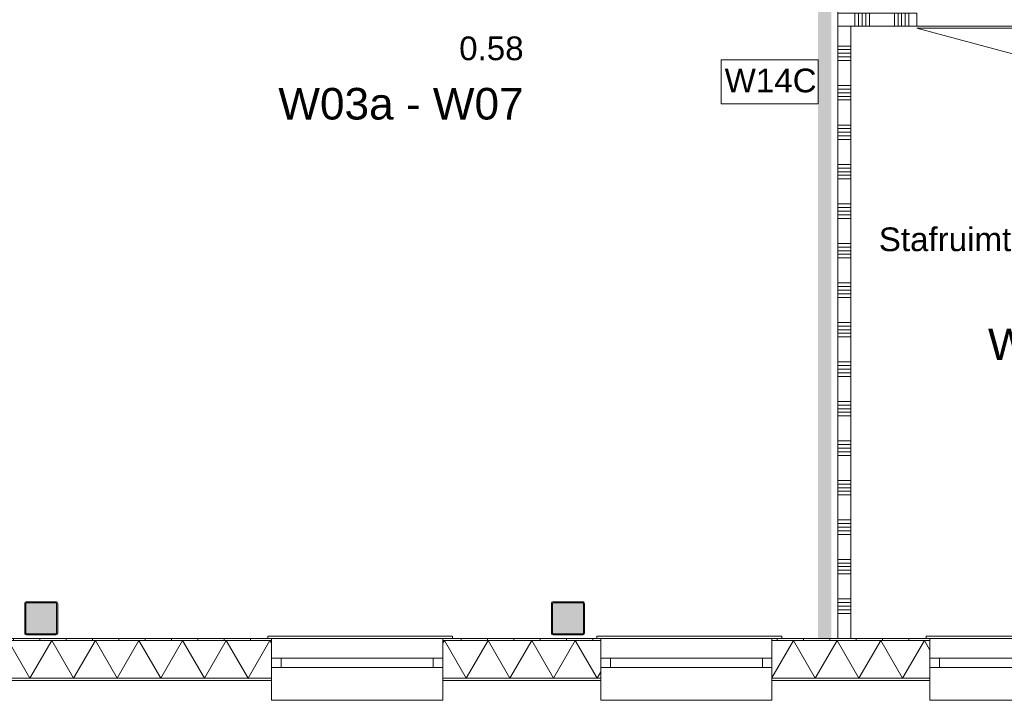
# Model space of a CAD drawing. Header units: millimetres. Extents: x -850 to 154668, y -80411 to 71019.
# Tile 222 of 236: x 81447 to 88925, y -470 to 4700. Entities that reach past the tile are written whole.
import ezdxf
from ezdxf.enums import TextEntityAlignment as Align

# ---------------------------------------------------------------- set-up
doc = ezdxf.new("R2010")
doc.units = ezdxf.units.MM
doc.header["$MEASUREMENT"] = 0
for name, color, linetype in [('New_21 Buitenwanden', 7, 'Continuous'), ('New_21 Buitenwanden Doorsnede-arcering', 7, 'Continuous'), ('New_21 Buitenwanden Laagscheidingslijnen', 7, 'Continuous'), ('New_21 Buitenwanden Ramen', 7, 'Continuous'), ('New_22 NC Binnenwanden', 7, 'Continuous'), ('New_22 NC Binnenwanden Deuren', 7, 'Continuous'), ('New_22 NC Binnenwanden Doorsnede-arcering', 7, 'Continuous'), ('New_22 NC Binnenwanden Laagscheidingslijnen', 7, 'Continuous'), ('New_23 Vloeren', 7, 'Continuous'), ('New_Info Wandafwerking aanduiding', 7, 'Continuous'), ('New_Info Wandafwerking aanduiding Doorsnede-arcering', 7, 'Continuous'), ('New_Z Ruimtefuncties', 7, 'Continuous'), ('New_Z Ruimtefuncties Zone omranding', 7, 'Continuous'), ('New_Z Ruimtefuncties Zone tekst', 7, 'Continuous'), ('S-COLS-____-OTLN.RVT S', 7, 'Continuous'), ('S-COLS-____-OTLN.RVT S 2D arcering', 7, 'Continuous')]:
    doc.layers.add(name, color=color, linetype=linetype)
doc.styles.add('GENERATED_STYLE_1', font='arial.ttf')
doc.styles.add('GENERATED_STYLE_2', font='arial.ttf')
pattern_1 = [(90, (0, 0), (-200, 0), [])]

# ---------------------------------------------------------------- blocks, each defined once
blk = doc.blocks.new('Slab_1_1', base_point=(0, 17060))
at = {"layer": 'New_23 Vloeren', "color": 7, "linetype": 'Continuous', "lineweight": 0, "flags": 128}
blk.add_lwpolyline([(0, 17060), (25600, 17060), (25600, 17539.8), (30060, 17539.8), (30060, 0), (44257.3, 0), (99110, 0), (99110, 26125), (78570.2, 26125), (78570.2, 30220), (61804.1, 30220), (61804.1, 33195.8), (50070.2, 33195.8), (50070.2, 36555.1), (42600, 36555.1), (42600, 38994.9), (31200.9, 38994.9), (31200.9, 49880), (25600, 49880), (25600, 70460), (0, 70460)], close=True, dxfattribs=at)
blk = doc.blocks.new('*X806')
at = {"layer": 'New_21 Buitenwanden Doorsnede-arcering', "linetype": 'Continuous', "lineweight": 0, "true_color": 0xe9ebeb}
for points in [[(79310, -302.1), (79310, -302.2), (79350, -302.2), (79350, -302.1)], [(79650, -302.1), (79500, -302.1), (79500, -302.2), (79650, -302.2)], [(79950, -302.1), (79800, -302.1), (79800, -302.2), (79950, -302.2)], [(80250, -302.1), (80100, -302.1), (80100, -302.2), (80250, -302.2)], [(80550, -302.1), (80400, -302.1), (80400, -302.2), (80550, -302.2)], [(80850, -302.1), (80700, -302.1), (80700, -302.2), (80850, -302.2)], [(81150, -302.1), (81000, -302.1), (81000, -302.2), (81150, -302.2)], [(81450, -302.1), (81300, -302.1), (81300, -302.2), (81450, -302.2)], [(81750, -302.1), (81600, -302.1), (81600, -302.2), (81750, -302.2)], [(82050, -302.1), (81900, -302.1), (81900, -302.2), (82050, -302.2)], [(82350, -302.1), (82200, -302.1), (82200, -302.2), (82350, -302.2)], [(82650, -302.1), (82500, -302.1), (82500, -302.2), (82650, -302.2)], [(82950, -302.1), (82800, -302.1), (82800, -302.2), (82950, -302.2)], [(83250, -302.1), (83100, -302.1), (83100, -302.2), (83250, -302.2)]]:
    blk.add_hatch(color=254, dxfattribs=at).paths.add_polyline_path(points)
blk = doc.blocks.new('*X807')
at = {"layer": 'New_21 Buitenwanden Doorsnede-arcering', "linetype": 'Continuous', "lineweight": 0, "true_color": 0xe9ebeb}
for points in [[(84750, -302.1), (84660.1, -302.1), (84660.1, -302.2), (84750, -302.2)], [(85050, -302.1), (84900, -302.1), (84900, -302.2), (85050, -302.2)], [(85350, -302.1), (85200, -302.1), (85200, -302.2), (85350, -302.2)], [(85650, -302.1), (85500, -302.1), (85500, -302.2), (85650, -302.2)], [(85860.1, -302.1), (85800, -302.1), (85800, -302.2), (85860.1, -302.2)]]:
    blk.add_hatch(color=254, dxfattribs=at).paths.add_polyline_path(points)
blk = doc.blocks.new('*X808')
at = {"layer": 'New_21 Buitenwanden Doorsnede-arcering', "linetype": 'Continuous', "lineweight": 0, "true_color": 0xe9ebeb}
for points in [[(87450, -302.1), (87300, -302.1), (87300, -302.2), (87450, -302.2)], [(87750, -302.1), (87600, -302.1), (87600, -302.2), (87750, -302.2)], [(88050, -302.1), (87900, -302.1), (87900, -302.2), (88050, -302.2)], [(88350, -302.1), (88200, -302.1), (88200, -302.2), (88350, -302.2)]]:
    blk.add_hatch(color=254, dxfattribs=at).paths.add_polyline_path(points)
blk = doc.blocks.new('*X812')
at = {"layer": 'New_21 Buitenwanden Doorsnede-arcering', "linetype": 'Continuous', "lineweight": 0, "true_color": 0xe9ebeb}
for points in [[(79350, -15), (79310, -15), (79310, -15.1), (79350, -15.1)], [(79650, -15), (79500, -15), (79500, -15.1), (79650, -15.1)], [(79950, -15), (79800, -15), (79800, -15.1), (79950, -15.1)], [(80250, -15), (80100, -15), (80100, -15.1), (80250, -15.1)], [(80550, -15), (80400, -15), (80400, -15.1), (80550, -15.1)], [(80850, -15), (80700, -15), (80700, -15.1), (80850, -15.1)], [(81150, -15), (81000, -15), (81000, -15.1), (81150, -15.1)], [(81450, -15), (81300, -15), (81300, -15.1), (81450, -15.1)], [(81750, -15), (81600, -15), (81600, -15.1), (81750, -15.1)], [(82050, -15), (81900, -15), (81900, -15.1), (82050, -15.1)], [(82350, -15), (82200, -15), (82200, -15.1), (82350, -15.1)], [(82650, -15), (82500, -15), (82500, -15.1), (82650, -15.1)], [(82950, -15), (82800, -15), (82800, -15.1), (82950, -15.1)], [(83250, -15), (83100, -15), (83100, -15.1), (83250, -15.1)]]:
    blk.add_hatch(color=254, dxfattribs=at).paths.add_polyline_path(points)
blk = doc.blocks.new('*X813')
at = {"layer": 'New_21 Buitenwanden Doorsnede-arcering', "linetype": 'Continuous', "lineweight": 0, "true_color": 0xe9ebeb}
for points in [[(84750, -15), (84660.1, -15), (84660.1, -15.1), (84750, -15.1)], [(84900, -15.1), (85050, -15.1), (85050, -15), (84900, -15)], [(85200, -15.1), (85350, -15.1), (85350, -15), (85200, -15)], [(85500, -15.1), (85650, -15.1), (85650, -15), (85500, -15)], [(85800, -15), (85800, -15.1), (85860.1, -15.1), (85860.1, -15)]]:
    blk.add_hatch(color=254, dxfattribs=at).paths.add_polyline_path(points)
blk = doc.blocks.new('*X814')
at = {"layer": 'New_21 Buitenwanden Doorsnede-arcering', "linetype": 'Continuous', "lineweight": 0, "true_color": 0xe9ebeb}
for points in [[(87450, -15), (87300, -15), (87300, -15.1), (87450, -15.1)], [(87750, -15), (87600, -15), (87600, -15.1), (87750, -15.1)], [(88050, -15), (87900, -15), (87900, -15.1), (88050, -15.1)], [(88350, -15), (88200, -15), (88200, -15.1), (88350, -15.1)]]:
    blk.add_hatch(color=254, dxfattribs=at).paths.add_polyline_path(points)
blk = doc.blocks.new('*X818')
at = {"layer": 'New_21 Buitenwanden Doorsnede-arcering', "color": 254, "linetype": 'Continuous', "lineweight": 0, "true_color": 0xe9ebeb}
for p, q in [((79310, -119.2), (79370.1, -15.1)), ((79535.8, -302.1), (79370.1, -15.1)), ((79535.8, -302.1), (79701.5, -15.1)), ((79867.2, -302.1), (79701.5, -15.1)), ((79867.2, -302.1), (80032.9, -15.1)), ((80198.6, -302.1), (80032.9, -15.1)), ((80198.6, -302.1), (80364.3, -15.1)), ((80530, -302.1), (80364.3, -15.1)), ((80530, -302.1), (80695.7, -15.1)), ((80861.4, -302.1), (80695.7, -15.1)), ((80861.4, -302.1), (81027.1, -15.1)), ((81192.8, -302.1), (81027.1, -15.1)), ((81192.8, -302.1), (81358.5, -15.1)), ((81524.2, -302.1), (81358.5, -15.1)), ((81524.2, -302.1), (81689.9, -15.1)), ((81855.6, -302.1), (81689.9, -15.1)), ((81855.6, -302.1), (82021.3, -15.1)), ((82187, -302.1), (82021.3, -15.1)), ((82187, -302.1), (82352.7, -15.1)), ((82518.4, -302.1), (82352.7, -15.1)), ((82518.4, -302.1), (82684.1, -15.1)), ((82849.8, -302.1), (82684.1, -15.1)), ((82849.8, -302.1), (83015.5, -15.1)), ((83181.2, -302.1), (83015.5, -15.1)), ((83181.2, -302.1), (83346.9, -15.1)), ((83360.1, -38), (83346.9, -15.1))]:
    blk.add_line(p, q, dxfattribs=at)
blk = doc.blocks.new('*X819')
at = {"layer": 'New_21 Buitenwanden Doorsnede-arcering', "color": 254, "linetype": 'Continuous', "lineweight": 0, "true_color": 0xe9ebeb}
for p, q in [((84660.1, -36.5), (84672.5, -15.1)), ((84838.2, -302.1), (84672.5, -15.1)), ((84838.2, -302.1), (85003.9, -15.1)), ((85169.6, -302.1), (85003.9, -15.1)), ((85169.6, -302.1), (85335.3, -15.1)), ((85501, -302.1), (85335.3, -15.1)), ((85501, -302.1), (85666.7, -15.1)), ((85832.4, -302.1), (85666.7, -15.1)), ((85832.4, -302.1), (85860.1, -254.1))]:
    blk.add_line(p, q, dxfattribs=at)
blk = doc.blocks.new('*X820')
at = {"layer": 'New_21 Buitenwanden Doorsnede-arcering', "color": 254, "linetype": 'Continuous', "lineweight": 0, "true_color": 0xe9ebeb}
for p, q in [((87160.1, -298.4), (87323.7, -15.1)), ((87489.4, -302.1), (87323.7, -15.1)), ((87489.4, -302.1), (87655, -15.1)), ((87820.7, -302.1), (87655, -15.1)), ((87820.7, -302.1), (87986.4, -15.1)), ((88152.1, -302.1), (87986.4, -15.1)), ((88152.1, -302.1), (88317.8, -15.1)), ((88360.1, -88.3), (88317.8, -15.1))]:
    blk.add_line(p, q, dxfattribs=at)
blk = doc.blocks.new('R1 22_7')
at = {"layer": 'New_21 Buitenwanden Ramen', "color": 1, "linetype": 'Continuous', "lineweight": 0}
for p, q in [((-725, 150.2), (-725, 168.2)), ((-725, 168.2), (680, 168.2)), ((-650, 150.2), (-680, 150.2)), ((-650, 150.2), (-680, 150.2)), ((-650, 135.2), (-650, 150.2)), ((-650, 135.2), (-650, 150.2)), ((650, 135.2), (650, 150.2)), ((650, 135.2), (650, 150.2)), ((650, 150.2), (680, 150.2)), ((650, 150.2), (680, 150.2)), ((680, 168.2), (680, 150.2)), ((-650, 0), (-650, 135.1)), ((-650, 0), (-650, 135.1)), ((650, 0), (650, 135.1)), ((650, 0), (650, 135.1)), ((-650, 0), (-577, 0)), ((-650, -72), (-650, 0)), ((-650, -72), (-650, 0)), ((-577, 0), (-577, -72)), ((-577, 0), (577, 0)), ((577, -72), (577, 0)), ((577, 0), (650, 0)), ((650, -72), (650, 0)), ((650, -72), (650, 0)), ((-577, -72), (-650, -72)), ((-650, -152), (-650, -72)), ((577, -72), (-577, -72)), ((650, -72), (577, -72)), ((650, -152), (650, -72)), ((-650, -170), (-650, -320)), ((650, -320), (650, -170)), ((-650, -320), (650, -320))]:
    blk.add_line(p, q, dxfattribs=at)
at = {"layer": 'New_21 Buitenwanden Ramen', "color": 9, "linetype": 'Continuous', "lineweight": 0}
for p, q in [((-650, 150.2), (650, 150.2)), ((-650, 135.1), (-650, 135.2)), ((-650, 135.1), (-650, 135.2)), ((650, 135.1), (650, 135.2)), ((650, 135.1), (650, 135.2)), ((-650, -170), (-650, -152)), ((650, -170), (650, -152))]:
    blk.add_line(p, q, dxfattribs=at)
blk = doc.blocks.new('Wall_171_1', base_point=(79310, 0))
at = {"layer": 'New_21 Buitenwanden Doorsnede-arcering', "linetype": 'Continuous', "lineweight": 0, "true_color": 0xe9ebeb}
h = blk.add_hatch(dxfattribs=at)
h.set_pattern_fill('930_Lijnen_vert_200_0001', color=254, style=0, pattern_type=2)
h.set_pattern_definition(pattern_1)
h.paths.add_polyline_path([(79310, -15), (83360.1, -15), (83360.1, 0), (79310, 0)])
h = blk.add_hatch(dxfattribs=at)
h.set_pattern_fill('930_Lijnen_vert_200_0001', color=254, style=0, pattern_type=2)
h.set_pattern_definition(pattern_1)
h.paths.add_polyline_path([(87160.1, -15), (88360.1, -15), (88360.1, 0), (87160.1, 0)])
h = blk.add_hatch(dxfattribs=at)
h.set_pattern_fill('930_Lijnen_vert_200_0001', color=254, style=0, pattern_type=2)
h.set_pattern_definition(pattern_1)
h.paths.add_polyline_path([(84660.1, -15), (85860.1, -15), (85860.1, 0), (84660.1, 0)])
at = {"layer": 'New_21 Buitenwanden', "color": 8, "linetype": 'Continuous', "lineweight": 0, "true_color": 0x778488}
for p, q in [((83360.1, 0), (83330.1, 0)), ((83360.1, -15), (83360.1, 0)), ((83360.1, -15.1), (83360.1, -15)), ((83360.1, -150.2), (83360.1, -15.1)), ((84660.1, 0), (84690.1, 0)), ((84660.1, -15), (84660.1, 0)), ((84660.1, -15.1), (84660.1, -15)), ((84660.1, -150.2), (84660.1, -15.1)), ((85860.1, 0), (85830.1, 0)), ((85860.1, -15), (85860.1, 0)), ((85860.1, -15.1), (85860.1, -15)), ((85860.1, -150.2), (85860.1, -15.1)), ((87160.1, 0), (87190.1, 0)), ((87160.1, -15), (87160.1, 0)), ((87160.1, -15.1), (87160.1, -15)), ((87160.1, -150.2), (87160.1, -15.1)), ((88360.1, 0), (88330.1, 0)), ((88360.1, -15), (88360.1, 0)), ((88360.1, -15.1), (88360.1, -15)), ((88360.1, -150.2), (88360.1, -15.1)), ((83360.1, -222.2), (83360.1, -150.2)), ((83360.1, -302.2), (83360.1, -222.2)), ((84660.1, -222.2), (84660.1, -150.2)), ((84660.1, -302.2), (84660.1, -222.2)), ((85860.1, -222.2), (85860.1, -150.2)), ((85860.1, -302.2), (85860.1, -222.2)), ((87160.1, -222.2), (87160.1, -150.2)), ((87160.1, -302.2), (87160.1, -222.2)), ((88360.1, -222.2), (88360.1, -150.2)), ((88360.1, -302.2), (88360.1, -222.2)), ((83360.1, -320.2), (83360.1, -302.2)), ((84660.1, -320.2), (84660.1, -302.2)), ((85860.1, -320.2), (85860.1, -302.2)), ((87160.1, -320.2), (87160.1, -302.2)), ((88360.1, -320.2), (88360.1, -302.2))]:
    blk.add_line(p, q, dxfattribs=at)
at = {"layer": 'New_21 Buitenwanden', "color": 8, "linetype": 'Continuous', "lineweight": 0, "true_color": 0x778488, "flags": 128}
for points in [[(83360.1, 0), (79310, 0)], [(85860.1, 0), (84660.1, 0)], [(88360.1, 0), (87160.1, 0)], [(79310, -320.2), (83360.1, -320.2)], [(84660.1, -320.2), (85860.1, -320.2)], [(87160.1, -320.2), (88360.1, -320.2)]]:
    blk.add_lwpolyline(points, dxfattribs=at)
at = {"layer": 'New_21 Buitenwanden Laagscheidingslijnen', "color": 8, "linetype": 'Continuous', "lineweight": 0, "true_color": 0x778488}
for p, q in [((83360.1, -15), (79310, -15)), ((83360.1, -15.1), (79310, -15.1)), ((85860.1, -15), (84660.1, -15)), ((85860.1, -15.1), (84660.1, -15.1)), ((88360.1, -15), (87160.1, -15)), ((88360.1, -15.1), (87160.1, -15.1)), ((79310, -302.1), (83360.1, -302.1)), ((79310, -302.2), (83360.1, -302.2)), ((84660.1, -302.1), (85860.1, -302.1)), ((84660.1, -302.2), (85860.1, -302.2)), ((87160.1, -302.1), (88360.1, -302.1)), ((87160.1, -302.2), (88360.1, -302.2))]:
    blk.add_line(p, q, dxfattribs=at)
at = {"layer": 'New_21 Buitenwanden', "color": 8, "lineweight": 0, "true_color": 0x778488}
for name in ['*X812', '*X818', '*X813', '*X819', '*X820', '*X814', '*X806', '*X807', '*X808']:
    blk.add_blockref(name, (0, 0), dxfattribs=at)
at = {"layer": 'New_21 Buitenwanden Ramen', "color": 1, "linetype": 'Continuous', "lineweight": 0, "xscale": -1, "zscale": 1000}
for p in [(84010.1, -150.2), (86510.1, -150.2), (89010.1, -150.2)]:
    blk.add_blockref('R1 22_7', p, dxfattribs=at)
blk = doc.blocks.new('Wall_327_1', base_point=(87560, 8850))
at = {"layer": 'New_Info Wandafwerking aanduiding Doorsnede-arcering', "linetype": 'Continuous', "lineweight": 0, "true_color": 0x000000}
blk.add_hatch(color=18, dxfattribs=at).paths.add_polyline_path([(87510, 8850), (87510, 0), (87610, 0), (87610, 8850)])
at = {"layer": 'New_Info Wandafwerking aanduiding', "color": 9, "linetype": 'Continuous', "lineweight": 0, "flags": 128}
for points in [[(87610, 8850), (87510, 8850)], [(87610, 0), (87510, 0)]]:
    blk.add_lwpolyline(points, dxfattribs=at)
blk = doc.blocks.new('Column 94[94]_1', base_point=(0.5, 3))
at = {"layer": 'S-COLS-____-OTLN.RVT S 2D arcering', "linetype": 'Continuous', "lineweight": 0, "true_color": 0x778488}
h = blk.add_hatch(color=8, dxfattribs=at)
h.paths.add_polyline_path([(81485.5, 41), (81486.5, 36), (81489.3, 31.8), (81493.5, 28.9), (81498.5, 28), (81722.5, 28), (81727.5, 28.9), (81731.7, 31.8), (81734.5, 36), (81735.5, 41), (81735.5, 265), (81734.5, 269.9), (81731.7, 274.1), (81727.5, 277), (81722.5, 278), (81498.5, 278), (81493.5, 277), (81489.3, 274.1), (81486.5, 269.9), (81485.5, 265)])
h.paths.add_polyline_path([(81722.5, 36), (81498.5, 36), (81496.6, 36.3), (81495, 37.4), (81493.9, 39), (81493.5, 41), (81493.5, 265), (81493.9, 266.9), (81495, 268.5), (81496.6, 269.6), (81498.5, 270), (81722.5, 270), (81724.4, 269.6), (81726.1, 268.5), (81727.1, 266.9), (81727.5, 265), (81727.5, 41), (81727.1, 39), (81726.1, 37.4), (81724.4, 36.3)], flags=0)
blk.add_hatch(color=8, dxfattribs=at).paths.add_polyline_path([(81722.5, 270), (81498.5, 270), (81496.6, 269.6), (81495, 268.5), (81493.9, 266.9), (81493.5, 265), (81493.5, 41), (81493.9, 39), (81495, 37.4), (81496.6, 36.3), (81498.5, 36), (81722.5, 36), (81724.4, 36.3), (81726.1, 37.4), (81727.1, 39), (81727.5, 41), (81727.5, 265), (81727.1, 266.9), (81726.1, 268.5), (81724.4, 269.6)])
at = {"layer": 'S-COLS-____-OTLN.RVT S', "color": 1, "linetype": 'Continuous', "lineweight": 0}
for p, q in [((81486.5, 269.9), (81485.5, 265)), ((81485.5, 265), (81485.5, 41)), ((81489.3, 274.1), (81486.5, 269.9)), ((81493.5, 277), (81489.3, 274.1)), ((81498.5, 278), (81493.5, 277)), ((81493.5, 265), (81493.9, 266.9)), ((81493.5, 41), (81493.5, 265)), ((81493.9, 266.9), (81495, 268.5)), ((81495, 268.5), (81496.6, 269.6)), ((81496.6, 269.6), (81498.5, 270)), ((81722.5, 278), (81498.5, 278)), ((81498.5, 270), (81722.5, 270)), ((81727.5, 277), (81722.5, 278)), ((81722.5, 270), (81724.4, 269.6)), ((81724.4, 269.6), (81726.1, 268.5)), ((81726.1, 268.5), (81727.1, 266.9)), ((81727.1, 266.9), (81727.5, 265)), ((81731.7, 274.1), (81727.5, 277)), ((81727.5, 265), (81727.5, 41)), ((81734.5, 269.9), (81731.7, 274.1)), ((81735.5, 265), (81734.5, 269.9)), ((81735.5, 41), (81735.5, 265)), ((81485.5, 41), (81486.5, 36)), ((81486.5, 36), (81489.3, 31.8)), ((81489.3, 31.8), (81493.5, 28.9)), ((81493.9, 39), (81493.5, 41)), ((81493.5, 28.9), (81498.5, 28)), ((81495, 37.4), (81493.9, 39)), ((81496.6, 36.3), (81495, 37.4)), ((81498.5, 36), (81496.6, 36.3)), ((81722.5, 36), (81498.5, 36)), ((81498.5, 28), (81722.5, 28)), ((81724.4, 36.3), (81722.5, 36)), ((81722.5, 28), (81727.5, 28.9)), ((81726.1, 37.4), (81724.4, 36.3)), ((81727.1, 39), (81726.1, 37.4)), ((81727.5, 41), (81727.1, 39)), ((81727.5, 28.9), (81731.7, 31.8)), ((81731.7, 31.8), (81734.5, 36)), ((81734.5, 36), (81735.5, 41))]:
    blk.add_line(p, q, dxfattribs=at)
blk = doc.blocks.new('Column 95[95]_1', base_point=(0.5, 3))
at = {"layer": 'S-COLS-____-OTLN.RVT S 2D arcering', "linetype": 'Continuous', "lineweight": 0, "true_color": 0x778488}
h = blk.add_hatch(color=8, dxfattribs=at)
h.paths.add_polyline_path([(85485.5, 41), (85486.5, 36), (85489.3, 31.8), (85493.5, 28.9), (85498.5, 28), (85722.5, 28), (85727.5, 28.9), (85731.7, 31.8), (85734.5, 36), (85735.5, 41), (85735.5, 265), (85734.5, 269.9), (85731.7, 274.1), (85727.5, 277), (85722.5, 278), (85498.5, 278), (85493.5, 277), (85489.3, 274.1), (85486.5, 269.9), (85485.5, 265)])
h.paths.add_polyline_path([(85722.5, 36), (85498.5, 36), (85496.6, 36.3), (85495, 37.4), (85493.9, 39), (85493.5, 41), (85493.5, 265), (85493.9, 266.9), (85495, 268.5), (85496.6, 269.6), (85498.5, 270), (85722.5, 270), (85724.4, 269.6), (85726.1, 268.5), (85727.1, 266.9), (85727.5, 265), (85727.5, 41), (85727.1, 39), (85726.1, 37.4), (85724.4, 36.3)], flags=0)
blk.add_hatch(color=8, dxfattribs=at).paths.add_polyline_path([(85722.5, 270), (85498.5, 270), (85496.6, 269.6), (85495, 268.5), (85493.9, 266.9), (85493.5, 265), (85493.5, 41), (85493.9, 39), (85495, 37.4), (85496.6, 36.3), (85498.5, 36), (85722.5, 36), (85724.4, 36.3), (85726.1, 37.4), (85727.1, 39), (85727.5, 41), (85727.5, 265), (85727.1, 266.9), (85726.1, 268.5), (85724.4, 269.6)])
at = {"layer": 'S-COLS-____-OTLN.RVT S', "color": 1, "linetype": 'Continuous', "lineweight": 0}
for p, q in [((85486.5, 269.9), (85485.5, 265)), ((85485.5, 265), (85485.5, 41)), ((85489.3, 274.1), (85486.5, 269.9)), ((85493.5, 277), (85489.3, 274.1)), ((85498.5, 278), (85493.5, 277)), ((85493.5, 265), (85493.9, 266.9)), ((85493.5, 41), (85493.5, 265)), ((85493.9, 266.9), (85495, 268.5)), ((85495, 268.5), (85496.6, 269.6)), ((85496.6, 269.6), (85498.5, 270)), ((85722.5, 278), (85498.5, 278)), ((85498.5, 270), (85722.5, 270)), ((85727.5, 277), (85722.5, 278)), ((85722.5, 270), (85724.4, 269.6)), ((85724.4, 269.6), (85726.1, 268.5)), ((85726.1, 268.5), (85727.1, 266.9)), ((85727.1, 266.9), (85727.5, 265)), ((85731.7, 274.1), (85727.5, 277)), ((85727.5, 265), (85727.5, 41)), ((85734.5, 269.9), (85731.7, 274.1)), ((85735.5, 265), (85734.5, 269.9)), ((85735.5, 41), (85735.5, 265)), ((85485.5, 41), (85486.5, 36)), ((85486.5, 36), (85489.3, 31.8)), ((85489.3, 31.8), (85493.5, 28.9)), ((85493.9, 39), (85493.5, 41)), ((85493.5, 28.9), (85498.5, 28)), ((85495, 37.4), (85493.9, 39)), ((85496.6, 36.3), (85495, 37.4)), ((85498.5, 36), (85496.6, 36.3)), ((85722.5, 36), (85498.5, 36)), ((85498.5, 28), (85722.5, 28)), ((85724.4, 36.3), (85722.5, 36)), ((85722.5, 28), (85727.5, 28.9)), ((85726.1, 37.4), (85724.4, 36.3)), ((85727.1, 39), (85726.1, 37.4)), ((85727.5, 41), (85727.1, 39)), ((85727.5, 28.9), (85731.7, 31.8)), ((85731.7, 31.8), (85734.5, 36)), ((85734.5, 36), (85735.5, 41))]:
    blk.add_line(p, q, dxfattribs=at)
blk = doc.blocks.new('*X2561')
at = {"layer": 'New_22 NC Binnenwanden Doorsnede-arcering', "color": 254, "linetype": 'Continuous', "lineweight": 0, "true_color": 0xe9ebeb}
for p, q in [((87733, 4500), (87660, 4500)), ((87760, 4500), (87733, 4500)), ((87733, 4472.6), (87660, 4472.6)), ((87733, 4445.1), (87660, 4445.1)), ((87733, 4417.7), (87660, 4417.7)), ((87760, 4472.6), (87733, 4472.6)), ((87760, 4445.1), (87733, 4445.1)), ((87760, 4417.7), (87733, 4417.7)), ((87733, 4390.3), (87660, 4390.3)), ((87760, 4390.3), (87733, 4390.3)), ((87733, 4200), (87660, 4200)), ((87760, 4200), (87733, 4200)), ((87733, 4172.6), (87660, 4172.6)), ((87733, 4145.1), (87660, 4145.1)), ((87733, 4117.7), (87660, 4117.7)), ((87760, 4172.6), (87733, 4172.6)), ((87760, 4145.1), (87733, 4145.1)), ((87760, 4117.7), (87733, 4117.7)), ((87733, 4090.3), (87660, 4090.3)), ((87760, 4090.3), (87733, 4090.3)), ((87733, 3900), (87660, 3900)), ((87760, 3900), (87733, 3900)), ((87733, 3872.6), (87660, 3872.6)), ((87733, 3845.1), (87660, 3845.1)), ((87733, 3817.7), (87660, 3817.7)), ((87760, 3872.6), (87733, 3872.6)), ((87760, 3845.1), (87733, 3845.1)), ((87760, 3817.7), (87733, 3817.7)), ((87733, 3790.3), (87660, 3790.3)), ((87760, 3790.3), (87733, 3790.3)), ((87733, 3600), (87660, 3600)), ((87760, 3600), (87733, 3600)), ((87733, 3572.6), (87660, 3572.6)), ((87733, 3545.1), (87660, 3545.1)), ((87733, 3517.7), (87660, 3517.7)), ((87760, 3572.6), (87733, 3572.6)), ((87760, 3545.1), (87733, 3545.1)), ((87760, 3517.7), (87733, 3517.7)), ((87733, 3490.3), (87660, 3490.3)), ((87760, 3490.3), (87733, 3490.3)), ((87733, 3300), (87660, 3300)), ((87760, 3300), (87733, 3300)), ((87733, 3272.6), (87660, 3272.6)), ((87733, 3245.1), (87660, 3245.1)), ((87733, 3217.7), (87660, 3217.7)), ((87760, 3272.6), (87733, 3272.6)), ((87760, 3245.1), (87733, 3245.1)), ((87760, 3217.7), (87733, 3217.7)), ((87733, 3190.3), (87660, 3190.3)), ((87760, 3190.3), (87733, 3190.3)), ((87733, 3000), (87660, 3000)), ((87760, 3000), (87733, 3000)), ((87733, 2972.6), (87660, 2972.6)), ((87733, 2945.1), (87660, 2945.1)), ((87733, 2917.7), (87660, 2917.7)), ((87760, 2972.6), (87733, 2972.6)), ((87760, 2945.1), (87733, 2945.1)), ((87760, 2917.7), (87733, 2917.7)), ((87733, 2890.3), (87660, 2890.3)), ((87760, 2890.3), (87733, 2890.3)), ((87733, 2700), (87660, 2700)), ((87760, 2700), (87733, 2700)), ((87733, 2672.6), (87660, 2672.6)), ((87733, 2645.1), (87660, 2645.1)), ((87733, 2617.7), (87660, 2617.7)), ((87760, 2672.6), (87733, 2672.6)), ((87760, 2645.1), (87733, 2645.1)), ((87760, 2617.7), (87733, 2617.7)), ((87733, 2590.3), (87660, 2590.3)), ((87760, 2590.3), (87733, 2590.3)), ((87733, 2400), (87660, 2400)), ((87760, 2400), (87733, 2400)), ((87733, 2372.6), (87660, 2372.6)), ((87733, 2345.1), (87660, 2345.1)), ((87760, 2372.6), (87733, 2372.6)), ((87760, 2345.1), (87733, 2345.1)), ((87733, 2317.7), (87660, 2317.7)), ((87733, 2290.3), (87660, 2290.3)), ((87760, 2317.7), (87733, 2317.7)), ((87760, 2290.3), (87733, 2290.3)), ((87733, 2100), (87660, 2100)), ((87760, 2100), (87733, 2100)), ((87733, 2072.6), (87660, 2072.6)), ((87733, 2045.1), (87660, 2045.1)), ((87760, 2072.6), (87733, 2072.6)), ((87760, 2045.1), (87733, 2045.1)), ((87733, 2017.7), (87660, 2017.7)), ((87733, 1990.3), (87660, 1990.3)), ((87760, 2017.7), (87733, 2017.7)), ((87760, 1990.3), (87733, 1990.3)), ((87733, 1800), (87660, 1800)), ((87760, 1800), (87733, 1800)), ((87733, 1772.6), (87660, 1772.6)), ((87733, 1745.1), (87660, 1745.1)), ((87760, 1772.6), (87733, 1772.6)), ((87760, 1745.1), (87733, 1745.1)), ((87733, 1717.7), (87660, 1717.7)), ((87733, 1690.3), (87660, 1690.3)), ((87760, 1717.7), (87733, 1717.7)), ((87760, 1690.3), (87733, 1690.3)), ((87733, 1500), (87660, 1500)), ((87760, 1500), (87733, 1500)), ((87733, 1472.6), (87660, 1472.6)), ((87733, 1445.1), (87660, 1445.1)), ((87760, 1472.6), (87733, 1472.6)), ((87760, 1445.1), (87733, 1445.1)), ((87733, 1417.7), (87660, 1417.7)), ((87733, 1390.3), (87660, 1390.3)), ((87760, 1417.7), (87733, 1417.7)), ((87760, 1390.3), (87733, 1390.3)), ((87733, 1200), (87660, 1200)), ((87760, 1200), (87733, 1200)), ((87733, 1172.6), (87660, 1172.6)), ((87733, 1145.1), (87660, 1145.1)), ((87760, 1172.6), (87733, 1172.6)), ((87760, 1145.1), (87733, 1145.1)), ((87733, 1117.7), (87660, 1117.7)), ((87733, 1090.3), (87660, 1090.3)), ((87760, 1117.7), (87733, 1117.7)), ((87760, 1090.3), (87733, 1090.3)), ((87733, 900), (87660, 900)), ((87760, 900), (87733, 900)), ((87733, 872.6), (87660, 872.6)), ((87733, 845.1), (87660, 845.1)), ((87760, 872.6), (87733, 872.6)), ((87760, 845.1), (87733, 845.1)), ((87733, 817.7), (87660, 817.7)), ((87733, 790.3), (87660, 790.3)), ((87760, 817.7), (87733, 817.7)), ((87760, 790.3), (87733, 790.3)), ((87733, 600), (87660, 600)), ((87760, 600), (87733, 600)), ((87733, 572.6), (87660, 572.6)), ((87733, 545.1), (87660, 545.1)), ((87760, 572.6), (87733, 572.6)), ((87760, 545.1), (87733, 545.1)), ((87733, 517.7), (87660, 517.7)), ((87733, 490.3), (87660, 490.3)), ((87760, 517.7), (87733, 517.7)), ((87760, 490.3), (87733, 490.3)), ((87733, 300), (87660, 300)), ((87760, 300), (87733, 300)), ((87733, 272.6), (87660, 272.6)), ((87733, 245.1), (87660, 245.1)), ((87760, 272.6), (87733, 272.6)), ((87760, 245.1), (87733, 245.1)), ((87733, 217.7), (87660, 217.7)), ((87733, 190.3), (87660, 190.3)), ((87760, 217.7), (87733, 217.7)), ((87760, 190.3), (87733, 190.3))]:
    blk.add_line(p, q, dxfattribs=at)
blk = doc.blocks.new('Wall_511_1', base_point=(87660, 0))
at = {"layer": 'New_22 NC Binnenwanden', "color": 8, "linetype": 'Continuous', "lineweight": 0, "true_color": 0x778488, "flags": 128}
for points in [[(87660, 4650), (87660, 0)], [(87760, 0), (87760, 4650)], [(87660, 0), (87760, 0)]]:
    blk.add_lwpolyline(points, dxfattribs=at)
at = {"layer": 'New_22 NC Binnenwanden Laagscheidingslijnen', "color": 8, "linetype": 'Continuous', "lineweight": 0, "true_color": 0x778488}
blk.add_line((87760, 4650), (87660, 4650), dxfattribs=at)
at = {"layer": 'New_22 NC Binnenwanden', "color": 8, "lineweight": 0, "true_color": 0x778488}
blk.add_blockref('*X2561', (0, 0), dxfattribs=at)
blk = doc.blocks.new('*X2585')
at = {"layer": 'New_22 NC Binnenwanden Doorsnede-arcering', "color": 254, "linetype": 'Continuous', "lineweight": 0, "true_color": 0xe9ebeb}
for p, q in [((87790.3, 4650), (87790.3, 4750)), ((87817.7, 4650), (87817.7, 4750)), ((87845.1, 4650), (87845.1, 4750)), ((87872.6, 4650), (87872.6, 4750)), ((87900, 4650), (87900, 4750)), ((88090.3, 4650), (88090.3, 4750)), ((88117.7, 4650), (88117.7, 4750)), ((88145.1, 4650), (88145.1, 4750)), ((88172.6, 4650), (88172.6, 4750)), ((88200, 4650), (88200, 4750))]:
    blk.add_line(p, q, dxfattribs=at)
blk = doc.blocks.new('*X2586')
at = {"layer": 'New_22 NC Binnenwanden Doorsnede-arcering', "color": 254, "linetype": 'Continuous', "lineweight": 0, "true_color": 0xe9ebeb}
for p, q in [((89672.6, 4650), (89672.6, 4750)), ((89700, 4650), (89700, 4750))]:
    blk.add_line(p, q, dxfattribs=at)
blk = doc.blocks.new('D1 zl1-b 22')
at = {"layer": 'New_22 NC Binnenwanden Deuren', "color": 1, "linetype": 'Continuous', "lineweight": 0}
for p, q in [((700, 0), (-321, 273.6)), ((-700, 0), (-357, 0)), ((700, 0), (-357, 0))]:
    blk.add_line(p, q, dxfattribs=at)
at = {"layer": 'New_22 NC Binnenwanden Deuren', "color": 7, "linetype": 'Continuous', "lineweight": 0}
for p, q in [((-700, -114), (-700, -14)), ((-700, -114), (-700, -14)), ((700, -114), (700, -14)), ((700, -114), (700, -14))]:
    blk.add_line(p, q, dxfattribs=at)
at = {"layer": 'New_22 NC Binnenwanden Deuren', "color": 1, "linetype": 'Continuous', "lineweight": 0}
blk.add_arc((700, 0), 1057, 165, 180, dxfattribs=at)
blk = doc.blocks.new('Wall_517_1', base_point=(87660, 4750))
at = {"layer": 'New_22 NC Binnenwanden', "color": 8, "linetype": 'Continuous', "lineweight": 0, "true_color": 0x778488}
for p, q in [((88260, 4750), (88260, 4650)), ((89660, 4750), (89660, 4650))]:
    blk.add_line(p, q, dxfattribs=at)
at = {"layer": 'New_22 NC Binnenwanden', "color": 8, "linetype": 'Continuous', "lineweight": 0, "true_color": 0x778488, "flags": 128}
for points in [[(88260, 4750), (87660, 4750)], [(87660, 4750), (87660, 4650)], [(89810, 4750), (89660, 4750)], [(89810, 4750), (89810, 4650)], [(87760, 4650), (88260, 4650)], [(89660, 4650), (89710, 4650)]]:
    blk.add_lwpolyline(points, dxfattribs=at)
at = {"layer": 'New_22 NC Binnenwanden Laagscheidingslijnen', "color": 8, "linetype": 'Continuous', "lineweight": 0, "true_color": 0x778488}
for p, q in [((87760, 4650), (87660, 4650)), ((89810, 4650), (89710, 4650))]:
    blk.add_line(p, q, dxfattribs=at)
at = {"layer": 'New_22 NC Binnenwanden', "color": 8, "lineweight": 0, "true_color": 0x778488}
for name in ['*X2585', '*X2586']:
    blk.add_blockref(name, (0, 0), dxfattribs=at)
at = {"layer": 'New_22 NC Binnenwanden Deuren', "color": 1, "linetype": 'Continuous', "lineweight": 0, "zscale": 1000, "rotation": 179.9999168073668}
blk.add_blockref('D1 zl1-b 22', (88960, 4636), dxfattribs=at)
blk = doc.blocks.new('Stafruimte beta_0.63_59_1', base_point=(88840.5, 2597.2))
at = {"layer": 'New_Z Ruimtefuncties Zone tekst', "color": 2, "lineweight": 0}
for tag, height, style, p in [('DUMMY_938', 180, 'GENERATED_STYLE_1', (89676.5, 3162.9)), ('ROOM_NAME', 180, 'GENERATED_STYLE_1', (89676.5, 3121.8)), ('DUMMY_939', 180, 'GENERATED_STYLE_1', (89676.5, 2785.8)), ('ROOM_NUMBER', 180, 'GENERATED_STYLE_1', (89676.5, 2744.6)), ('stWallCovering', 240, 'GENERATED_STYLE_2', (89676.5, 2353.8))]:
    blk.add_attdef(tag, text='', height=height, dxfattribs=dict(at, style=style)).set_placement(p, align=Align.TOP_RIGHT)
at = {"layer": 'New_Z Ruimtefuncties Zone tekst', "color": 2, "lineweight": 0, "style": 'GENERATED_STYLE_2'}
blk.add_attdef('DUMMY_940', text='', height=240, dxfattribs=at).set_placement((88004.5, 2408.6), align=Align.TOP_LEFT)
blk = doc.blocks.new('Beta_0.58_102_1', base_point=(84360, 4425))
at = {"layer": 'New_Z Ruimtefuncties Zone tekst', "color": 2, "lineweight": 0}
for tag, height, style, p in [('ROOM_NAME', 180, 'GENERATED_STYLE_1', (85273.9, 4949.6)), ('DUMMY_938', 180, 'GENERATED_STYLE_1', (85273.9, 4990.7)), ('ROOM_NUMBER', 180, 'GENERATED_STYLE_1', (85273.9, 4572.4)), ('DUMMY_939', 180, 'GENERATED_STYLE_1', (85273.9, 4613.6)), ('stWallCovering', 240, 'GENERATED_STYLE_2', (85273.9, 4181.6))]:
    blk.add_attdef(tag, text='', height=height, dxfattribs=dict(at, style=style)).set_placement(p, align=Align.TOP_RIGHT)
at = {"layer": 'New_Z Ruimtefuncties Zone tekst', "color": 2, "lineweight": 0, "style": 'GENERATED_STYLE_2'}
blk.add_attdef('DUMMY_940', text='', height=240, dxfattribs=at).set_placement((83446.1, 4236.4), align=Align.TOP_LEFT)

msp = doc.modelspace()

# ---------------------------------------------------------------- linework, layer by layer
at = {"layer": 'New_Info Wandafwerking aanduiding', "color": 9, "linetype": 'Continuous', "lineweight": 0, "flags": 128}
msp.add_lwpolyline([(86775.4, 4394.2), (87510, 4394.2), (87510, 4061.4), (86775.4, 4061.4)], close=True, dxfattribs=at)
at = {"layer": 'New_Z Ruimtefuncties Zone omranding', "color": 211, "linetype": 'Continuous', "lineweight": 0, "true_color": 0xffaaff, "flags": 128}
msp.add_lwpolyline([(80810, 0), (81735, 0), (85735, 0), (87660, 0), (87660, 8850), (85735, 8850), (85735, 8575), (85485, 8575), (85485, 8850), (81735, 8850), (81735, 8575), (81485, 8575), (81485, 8850), (80810, 8850)], close=True, dxfattribs=at)
at = {"layer": 'New_Z Ruimtefuncties Zone omranding', "color": 52, "linetype": 'Continuous', "lineweight": 0, "flags": 128}
msp.add_lwpolyline([(87760, 0), (89710, 0), (89710, 4650), (89310, 4650), (87760, 4650)], close=True, dxfattribs=at)

# ---------------------------------------------------------------- block references
at = {"layer": 'New_21 Buitenwanden', "color": 8, "lineweight": 0, "true_color": 0x778488}
msp.add_blockref('Wall_171_1', (79310, 0), dxfattribs=at)
at = {"layer": 'New_22 NC Binnenwanden', "color": 8, "lineweight": 0, "true_color": 0x778488}
for name, p in [('Wall_517_1', (87660, 4750)), ('Wall_511_1', (87660, 0))]:
    msp.add_blockref(name, p, dxfattribs=at)
at = {"layer": 'New_23 Vloeren', "color": 7, "linetype": 'Continuous', "lineweight": 0}
msp.add_blockref('Slab_1_1', (0, 17060), dxfattribs=at)
at = {"layer": 'New_Info Wandafwerking aanduiding', "color": 1, "lineweight": 0}
msp.add_blockref('Wall_327_1', (87560, 8850), dxfattribs=at)
at = {"layer": 'New_Z Ruimtefuncties', "color": 2, "linetype": 'Continuous', "lineweight": 0}
for name, p, values in [('Beta_0.58_102_1', (84360, 4425), {'ROOM_NAME': 'Beta', 'ROOM_NUMBER': '0.58', 'stWallCovering': 'W03a - W07'}), ('Stafruimte beta_0.63_59_1', (88840.5, 2597.2), {'ROOM_NAME': 'Stafruimte beta', 'ROOM_NUMBER': '0.63', 'stWallCovering': 'W03b'})]:
    msp.add_blockref(name, p, dxfattribs=at).add_auto_attribs(values)
at = {"layer": 'S-COLS-____-OTLN.RVT S', "color": 1, "linetype": 'Continuous', "lineweight": 0}
for name in ['Column 94[94]_1', 'Column 95[95]_1']:
    msp.add_blockref(name, (0.5, 3), dxfattribs=at)

# ---------------------------------------------------------------- texts
at = {"layer": 'New_Info Wandafwerking aanduiding', "color": 2, "linetype": 'Continuous', "lineweight": 0, "insert": (86800.4, 4328.1), "char_height": 180, "attachment_point": 1, "style": 'GENERATED_STYLE_1'}
msp.add_mtext('\\A1;{\\pql;\\fArial|b0|i0|c0|p38;W14\\fArial|b0|i0|c0|p38;C}', dxfattribs=at)

doc.saveas('drawing.dxf')
